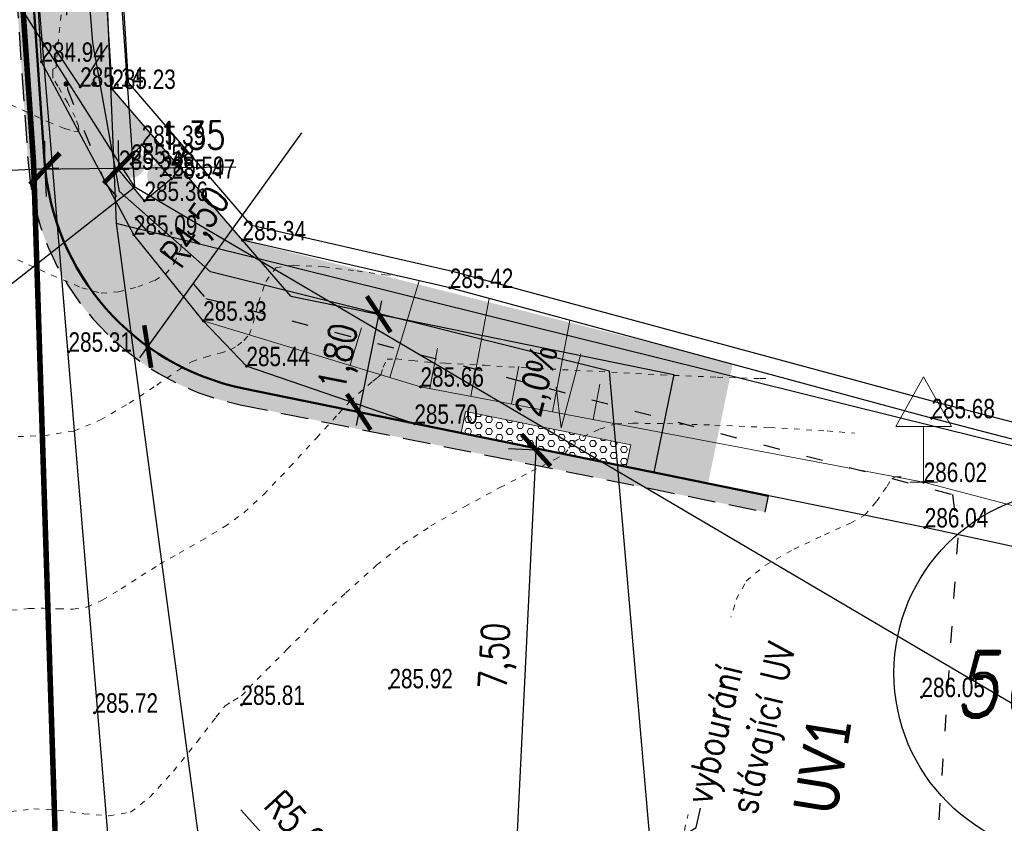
# Model space of a CAD drawing. Header units: feet. Extents: x -783217 to -782936, y -1044805 to -1043930.
# Tile 66 of 81: x -782998 to -782981, y -1044294 to -1044280. Entities that reach past the tile are written whole.
import ezdxf
from ezdxf import colors
from ezdxf.entities.mleader import LeaderData, LeaderLine
from ezdxf.enums import TextEntityAlignment as Align
from ezdxf.math import Vec2, Vec3

# ---------------------------------------------------------------- set-up
doc = ezdxf.new("R2010")
doc.units = ezdxf.units.FT
doc.header["$MEASUREMENT"] = 0
for name, pattern in [('0.09', [0.8, 0.3, -0.5]), ('ACAD_ISO07W100', [3, 0, -3]), ('V1a', [1, 1, 0]), ('ČÁRKOVANÁ', [0.75, 0.5, -0.25])]:
    doc.linetypes.add(name, pattern=pattern)
doc.layers.get('Defpoints').update_dxf_attribs({"lineweight": 9})
for name, color, linetype, lineweight in [('_DZ vodorovné', 5, 'Continuous', 15), ('BOURÁNÍ', 1, 'Continuous', 50), ('Dopravní zařízen', 7, 'Continuous', 13), ('K_silniční obrubník', 1, 'Continuous', 50), ('K_záhon. obr.', 202, 'Continuous', 30), ('KN_hranice pozemků', 140, 'Continuous', 30), ('S_SLOUP', 1, 'Continuous', 15), ('S_UV NOVÉ', 14, 'Continuous', 30), ('Vrstevnice', 250, 'ACAD_ISO07W100', 15), ('Vrstva 51', 7, 'Continuous', 0), ('Z_svahování', 36, 'Continuous', 9), ('Z_VÝŠKY', 7, 'Continuous', 9), ('Z_VÝŠKY NETISK', 252, 'Continuous', 9), ('ŠRAFY', 9, 'Continuous', 9), ('šrafy varovné pásy', 230, 'Continuous', 5)]:
    doc.layers.add(name, color=color, linetype=linetype, lineweight=lineweight)
for name, color, linetype in [('A_kóty', 1, 'Continuous'), ('A_kóty směrová', 1, 'Continuous'), ('A_výšky a sklony', 1, 'Continuous'), ('K-HRANA KOMUNIKACE', 1, 'Continuous'), ('KN_dotčené pozemky', 3, 'Continuous'), ('KN_POZEMKY 500', 140, 'Continuous'), ('KN_značky kultur', 7, 'Continuous'), ('S_CETIN_NEPROVOZ', 8, '0.09'), ('S_optický zaměřený', 200, 'SDELSPOJO'), ('Sítě-NN nadzem', 82, 'SILVNNN'), ('Z_hrany ploch', 7, 'Continuous'), ('Z_oploceni', 3, 'PLOTDRTL'), ('Z_PROPUST', 152, 'Continuous')]:
    doc.layers.add(name, color=color, linetype=linetype)
doc.layers.add('SRF_CHODNÍKY', color=7, linetype='Continuous', lineweight=25, true_color=0xf5f089)
doc.layers.add('šrafy zeleň', color=7, linetype='Continuous', lineweight=13, true_color=0xdaf1b1)
doc.styles.add('Legend', font='calibri.ttf')
doc.styles.add('RomanD', font='romand.shx', dxfattribs={"width": 0.7, "oblique": 10})
doc.styles.add('ROMANS', font='romans.shx', dxfattribs={"width": 0.8})
doc.styles.add('Style-cs_Working', font='cs_Working.shx')
doc.styles.add('znacky', font='arial.ttf')
doc.linetypes.add('6.2321', pattern='A,3.5,-4,[24,dgnlstyle-is.shx,S=0.015865,R=0,X=0,Y=0],6,-3,3.5', length=20)
doc.linetypes.add('PLOTDRTL', pattern='A,5,[95,civil.shx,S=1,R=0,X=0,Y=0],5', length=10)
doc.linetypes.add('SDELSPOJO', pattern='A,7,-6,[31,civil.shx,S=1,R=0,X=0,Y=0],-6', length=19)
doc.linetypes.add('SILVNNN', pattern='A,2,-2,2,-6.5,[28,civil.shx,S=1,R=0,X=0,Y=0],-6.5', length=19)
doc.dimstyles.new('situ 250', dxfattribs={"dimscale": 0.25, "dimtxt": 2, "dimasz": 2.2, "dimexe": 2, "dimexo": 2, "dimgap": 0.8, "dimtad": 1, "dimrnd": 0.05, "dimzin": 3, "dimtxsty": 'ROMANS', "dimblk": 'ARCHTICK', "dimcen": 0.09, "dimdle": 1, "dimadec": 1, "dimazin": 3, "dimtfac": 1, "dimtofl": 0, "dimtmove": 0, "dimatfit": 2, "dimldrblk": 'TerminatorOpen_0.5', "dimfxl": 4, "dimfxlon": 1, "dimfrac": 2, "dimtzin": 3, "dimarcsym": 0})

# ---------------------------------------------------------------- blocks, each defined once
blk = doc.blocks.new('5.270')
at = {"layer": 'Dopravní zařízen', "linetype": 'Continuous'}
for p, q in [((0, 3.8), (-1, 2)), ((0, 3.8), (1, 2)), ((1, 2), (-1, 2)), ((0, 2), (0, 0)), ((-0.5, 0), (0.5, 0))]:
    blk.add_line(p, q, dxfattribs=at)
blk = doc.blocks.new('SLK')
at = {"layer": 'S_SLOUP', "linetype": 'Continuous'}
h = blk.add_hatch(color=256, dxfattribs=at)
edge = h.paths.add_edge_path()
edge.add_arc((0.001, 0), 0.5, 0, 360)
blk = doc.blocks.new('3.140')
at = {"layer": 'KN_značky kultur', "linetype": 'Continuous'}
h = blk.add_hatch(color=256, dxfattribs=at)
edge = h.paths.add_edge_path()
edge.add_arc((-0.5, 0.1), 0.1, 0, 360)
h = blk.add_hatch(color=256, dxfattribs=at)
edge = h.paths.add_edge_path()
edge.add_arc((0.5, 0.1), 0.1, 0, 360)
at = {"layer": 'KN_značky kultur', "linetype": 'Continuous', "flags": 128}
blk.add_lwpolyline([(-1, 1.5), (0, 0), (1, 1.5)], dxfattribs=at)
blk = doc.blocks.new('_ArchTick')
at = {"color": 0, "linetype": 'ByBlock', "const_width": 0.15}
blk.add_lwpolyline([(-0.5, -0.5), (0.5, 0.5)], dxfattribs=at)
blk = doc.blocks.new('*D67')
at = {"layer": 'A_kóty', "color": 0, "linetype": 'Continuous', "lineweight": -2, "ltscale": 0.5, "transparency": 16777216}
for p, q in [((-782991.782, -1044285.009), (-782992.242, -1044287.262)), ((-782992.084, -1044285.202), (-782991.342, -1044285.354)), ((-782992.444, -1044286.966), (-782991.703, -1044287.117))]:
    blk.add_line(p, q, dxfattribs=at)
at = {"layer": 'Defpoints', "color": 0, "linetype": 'Continuous', "ltscale": 0.5, "transparency": 16777216}
for p in [(-782992.574, -1044285.102), (-782992.934, -1044286.866), (-782992.192, -1044287.017)]:
    blk.add_point(p, dxfattribs=at)
at = {"layer": 'A_kóty', "color": 0, "linetype": 'Continuous', "lineweight": -2, "ltscale": 0.5, "transparency": 16777216, "xscale": 0.55, "yscale": 0.55, "zscale": 0.55}
for p, rotation in [((-782991.832, -1044285.254), 78.45413920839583), ((-782992.192, -1044287.017), 258.4541392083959)]:
    blk.add_blockref('_ArchTick', p, dxfattribs=dict(at, rotation=rotation))
at = {"layer": 'A_kóty', "color": 0, "linetype": 'Continuous', "ltscale": 0.5, "transparency": 16777216, "insert": (-782992.5, -1044286.036), "char_height": 0.5, "attachment_point": 5, "rotation": 78.4541, "style": 'ROMANS'}
blk.add_mtext('1,80', dxfattribs=at)
blk = doc.blocks.new('TerminatorOpen_0.5')
at = {"color": 0, "linetype": 'ByBlock', "lineweight": -2}
for q in [(-1, 0.25), (-1, 0), (-1, -0.25)]:
    blk.add_line((0, 0), q, dxfattribs=at)
blk = doc.blocks.new('*D84')
at = {"layer": 'A_kóty směrová', "color": 0, "linetype": 'Continuous', "lineweight": -2, "ltscale": 0.5, "transparency": 16777216}
blk.add_line((-782993.226, -1044281.98), (-782996.147, -1044286.039), dxfattribs=at)
at = {"layer": 'Defpoints', "color": 0, "linetype": 'Continuous', "ltscale": 0.5, "transparency": 16777216}
for p in [(-782993.372, -1044282.183), (-782996.001, -1044285.836)]:
    blk.add_point(p, dxfattribs=at)
at = {"layer": 'A_kóty směrová', "color": 0, "linetype": 'Continuous', "lineweight": -2, "ltscale": 0.5, "transparency": 16777216, "xscale": 0.55, "yscale": 0.55, "zscale": 0.55, "rotation": 234.2550119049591}
blk.add_blockref('_ArchTick', (-782996.001, -1044285.836), dxfattribs=at)
at = {"layer": 'A_kóty směrová', "color": 0, "linetype": 'Continuous', "ltscale": 0.5, "transparency": 16777216, "insert": (-782995.09, -1044283.719), "char_height": 0.5, "attachment_point": 5, "rotation": 54.255, "style": 'ROMANS'}
blk.add_mtext('R4,50', dxfattribs=at)
blk = doc.blocks.new('*D85')
at = {"layer": 'A_kóty směrová', "color": 0, "linetype": 'Continuous', "lineweight": -2, "ltscale": 0.5, "transparency": 16777216}
for p, q in [((-782994.322, -1044294.193), (-782992.236, -1044296.486)), ((-782988.871, -1044300.207), (-782988.871, -1044300.162)), ((-782988.894, -1044300.185), (-782988.849, -1044300.185))]:
    blk.add_line(p, q, dxfattribs=at)
at = {"layer": 'Defpoints', "color": 0, "linetype": 'Continuous', "ltscale": 0.5, "transparency": 16777216}
for p in [(-782992.236, -1044296.486), (-782988.871, -1044300.185)]:
    blk.add_point(p, dxfattribs=at)
at = {"layer": 'A_kóty směrová', "color": 0, "linetype": 'Continuous', "lineweight": -2, "ltscale": 0.5, "transparency": 16777216, "xscale": 0.55, "yscale": 0.55, "zscale": 0.55, "rotation": 312.2943956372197}
blk.add_blockref('_ArchTick', (-782992.236, -1044296.486), dxfattribs=at)
at = {"layer": 'A_kóty směrová', "color": 0, "linetype": 'Continuous', "ltscale": 0.5, "transparency": 16777216, "insert": (-782993.281, -1044294.598), "char_height": 0.5, "attachment_point": 5, "rotation": 312.2944, "style": 'ROMANS'}
blk.add_mtext('R5,00', dxfattribs=at)
blk = doc.blocks.new('*D41')
at = {"layer": 'A_kóty', "color": 0, "linetype": 'Continuous', "lineweight": -2, "ltscale": 0.5, "transparency": 16777216}
for p, q in [((-782997.605, -1044282.62), (-783004.082, -1044282.914)), ((-782997.855, -1044282.632), (-782997.832, -1044283.131)), ((-783003.832, -1044282.903), (-783003.809, -1044283.402))]:
    blk.add_line(p, q, dxfattribs=at)
at = {"layer": 'Defpoints', "color": 0, "linetype": 'Continuous', "ltscale": 0.5, "transparency": 16777216}
for p in [(-782997.861, -1044282.493), (-783003.838, -1044282.764), (-783003.832, -1044282.903)]:
    blk.add_point(p, dxfattribs=at)
at = {"layer": 'A_kóty', "color": 0, "linetype": 'Continuous', "lineweight": -2, "ltscale": 0.5, "transparency": 16777216, "xscale": 0.55, "yscale": 0.55, "zscale": 0.55}
for p, rotation in [((-782997.855, -1044282.632), 2.597203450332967), ((-783003.832, -1044282.903), 182.597203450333)]:
    blk.add_blockref('_ArchTick', p, dxfattribs=dict(at, rotation=rotation))
at = {"layer": 'A_kóty', "color": 0, "linetype": 'Continuous', "ltscale": 0.5, "transparency": 16777216, "insert": (-783000.866, -1044282.27), "char_height": 0.5, "attachment_point": 5, "rotation": 2.5972, "style": 'ROMANS'}
blk.add_mtext('6,00', dxfattribs=at)
blk = doc.blocks.new('SKLON CH')
at = {"layer": 'A_výšky a sklony', "lineweight": 15, "ltscale": 0.1}
blk.add_lwpolyline([(0.437, -0.148), (-0.872, 0.295), (-0.135, 0.336)], dxfattribs=at)
at = {"layer": 'A_výšky a sklony', "style": 'znacky', "width": 0.8}
blk.add_text('2,0%%%', height=0.5, rotation=341.7285, dxfattribs=at).set_placement((-0.674, 0.649))
blk = doc.blocks.new('*D68')
at = {"layer": 'A_kóty', "color": 0, "linetype": 'Continuous', "lineweight": -2, "ltscale": 0.5, "transparency": 16777216}
for p, q in [((-782989.371, -1044295.433), (-782988.98, -1044287.457)), ((-782988.993, -1044287.706), (-782989.492, -1044287.682)), ((-782989.359, -1044295.184), (-782989.858, -1044295.159))]:
    blk.add_line(p, q, dxfattribs=at)
at = {"layer": 'Defpoints', "color": 0, "linetype": 'Continuous', "ltscale": 0.5, "transparency": 16777216}
for p in [(-782988.993, -1044287.706), (-782988.797, -1044287.716), (-782989.164, -1044295.193)]:
    blk.add_point(p, dxfattribs=at)
at = {"layer": 'A_kóty', "color": 0, "linetype": 'Continuous', "lineweight": -2, "ltscale": 0.5, "transparency": 16777216, "xscale": 0.55, "yscale": 0.55, "zscale": 0.55}
for p, rotation in [((-782988.993, -1044287.706), 87.19454079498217), ((-782989.359, -1044295.184), 267.1945407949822)]:
    blk.add_blockref('_ArchTick', p, dxfattribs=dict(at, rotation=rotation))
at = {"layer": 'A_kóty', "color": 0, "linetype": 'Continuous', "ltscale": 0.5, "transparency": 16777216, "insert": (-782989.673, -1044291.421), "char_height": 0.5, "attachment_point": 5, "rotation": 87.1945, "style": 'ROMANS'}
blk.add_mtext('7,50', dxfattribs=at)
blk = doc.blocks.new('*D83')
at = {"layer": 'A_kóty směrová', "color": 0, "linetype": 'Continuous', "lineweight": -2, "ltscale": 0.5, "transparency": 16777216}
for p, q in [((-782997.855, -1044282.632), (-782997.86, -1044282.132)), ((-782996.525, -1044282.617), (-782996.53, -1044282.117)), ((-782998.105, -1044282.634), (-782996.525, -1044282.617)), ((-782996.525, -1044282.617), (-782994.413, -1044282.595))]:
    blk.add_line(p, q, dxfattribs=at)
at = {"layer": 'Defpoints', "color": 0, "linetype": 'Continuous', "ltscale": 0.5, "transparency": 16777216}
for p in [(-782997.855, -1044282.632), (-782996.525, -1044282.617), (-782996.525, -1044282.617)]:
    blk.add_point(p, dxfattribs=at)
at = {"layer": 'A_kóty směrová', "color": 0, "linetype": 'Continuous', "lineweight": -2, "ltscale": 0.5, "transparency": 16777216, "xscale": 0.55, "yscale": 0.55, "zscale": 0.55}
for p, rotation in [((-782997.855, -1044282.632), 180.6156767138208), ((-782996.525, -1044282.617), 0.615676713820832)]:
    blk.add_blockref('_ArchTick', p, dxfattribs=dict(at, rotation=rotation))
at = {"layer": 'A_kóty směrová', "color": 0, "linetype": 'Continuous', "ltscale": 0.5, "transparency": 16777216, "insert": (-782995.199, -1044282.105), "char_height": 0.5, "attachment_point": 5, "rotation": 0.6157, "style": 'ROMANS'}
blk.add_mtext('1,35', dxfattribs=at)

msp = doc.modelspace()

# ---------------------------------------------------------------- hatches: boundary and pattern name
at = {"layer": 'SRF_CHODNÍKY', "linetype": 'Continuous', "ltscale": 0.5}
h = msp.add_hatch(color=256, dxfattribs=at)
h.dxf.hatch_style = 1
edge = h.paths.add_edge_path()
edge.add_line((-782993.421, -1044284.929), (-782994.29, -1044283.92))
edge.add_line((-782994.29, -1044283.92), (-782995.825, -1044283.567))
edge.add_arc((-782995.601, -1044282.592), 1, 181.5855, 257.0501, ccw=False)
edge.add_line((-782996.6, -1044282.62), (-782996.64, -1044281.19))
edge.add_line((-782996.64, -1044281.19), (-782997.39, -1044269.03))
edge.add_line((-782997.39, -1044269.03), (-782998.27, -1044256.22))
edge.add_line((-782998.27, -1044256.22), (-782998.36, -1044255.04))
edge.add_line((-782998.36, -1044255.04), (-782998.72, -1044244.8))
edge.add_line((-782998.72, -1044244.8), (-782998.744, -1044244.241))
edge.add_line((-782998.744, -1044244.241), (-782999.638, -1044244.278))
edge.add_line((-782999.638, -1044244.278), (-782999.617, -1044244.778))
edge.add_line((-782999.617, -1044244.778), (-783000.027, -1044244.795))
edge.add_line((-783000.027, -1044244.795), (-782999.77, -1044251.12))
edge.add_line((-782999.77, -1044251.12), (-782999.699, -1044251.117))
edge.add_line((-782999.699, -1044251.117), (-782999.679, -1044251.618))
edge.add_line((-782999.679, -1044251.618), (-782999.75, -1044251.621))
edge.add_line((-782999.75, -1044251.621), (-782999.646, -1044254.181))
edge.add_arc((-782899.728, -1044250.127), 100, 182.3234, 183.35943)
edge.add_line((-782999.556, -1044255.986), (-782998.82, -1044268.526))
edge.add_arc((-782898.992, -1044262.666), 100, 183.35943, 183.94987)
edge.add_line((-782998.755, -1044269.554), (-782998.178, -1044277.9))
edge.add_line((-782998.178, -1044277.9), (-782997.796, -1044277.876))
edge.add_line((-782997.796, -1044277.876), (-782997.759, -1044278.477))
edge.add_line((-782997.759, -1044278.477), (-782998.137, -1044278.503))
edge.add_line((-782998.137, -1044278.503), (-782997.861, -1044282.493))
edge.add_arc((-782993.372, -1044282.183), 4.5, 183.9499, 258.4541)
edge.add_line((-782994.272, -1044286.592), (-782990.347, -1044287.396))
edge.add_line((-782990.347, -1044287.396), (-782990.268, -1044287.009))
edge.add_line((-782990.268, -1044287.009), (-782989.987, -1044285.631))
edge.add_line((-782989.987, -1044285.631), (-782993.421, -1044284.929))
h = msp.add_hatch(color=256, dxfattribs=at)
h.dxf.hatch_style = 1
h.paths.add_polyline_path([(-782996.64, -1044281.19), (-782996.6, -1044282.62, 0.341717), (-782995.825, -1044283.567), (-782994.29, -1044283.92)])
h.paths.add_polyline_path([(-782996.11, -1044282.2), (-782995.57, -1044282.81), (-782996.06, -1044283.21), (-782996.52, -1044282.65)], flags=16)
at = {"layer": 'SRF_CHODNÍKY', "ltscale": 0.5}
h = msp.add_hatch(color=256, dxfattribs=at)
h.dxf.hatch_style = 1
h.paths.add_polyline_path([(-782986.509, -1044286.341), (-782989.987, -1044285.635), (-782990.268, -1044287.009), (-782987.286, -1044287.611), (-782987.367, -1044288.003), (-782986.87, -1044288.105)])
at = {"layer": 'ŠRAFY', "ltscale": 0.5}
h = msp.add_hatch(color=256, dxfattribs=at)
h.dxf.hatch_style = 1
h.paths.add_polyline_path([(-783001.53, -1044207.172, 0.087983), (-783001.779, -1044209.006), (-783000.121, -1044249.863), (-782999.821, -1044249.873), (-783001.479, -1044208.994, -0.087983), (-783001.244, -1044207.263), (-782999.86, -1044202.948, -0.321897), (-782998.922, -1044202.254), (-782998.831, -1044201.956, 0.34229), (-783000.145, -1044202.856), (-783000.533, -1044204.064)])
h.paths.add_polyline_path([(-782994.332, -1044286.886), (-782986.932, -1044288.398), (-782986.87, -1044288.105), (-782994.272, -1044286.592, -0.337044), (-782997.861, -1044282.493), (-782998.137, -1044278.503), (-782997.759, -1044278.477), (-782997.796, -1044277.876), (-782998.178, -1044277.9), (-782998.755, -1044269.554, -0.002576), (-782998.82, -1044268.526), (-782999.556, -1044255.986, -0.004521), (-782999.646, -1044254.181), (-782999.717, -1044252.423), (-783000.014, -1044252.421), (-782999.946, -1044254.193, 0.004521), (-782999.856, -1044256.004), (-782999.12, -1044268.543, 0.002576), (-782999.054, -1044269.575), (-782998.478, -1044277.92), (-782998.16, -1044282.514, 0.337044)])
h.paths.add_polyline_path([(-782984.862, -1044288.821), (-782984.802, -1044288.527), (-782986.87, -1044288.105), (-782986.932, -1044288.398)])
at = {"layer": 'šrafy varovné pásy', "linetype": 'Continuous', "ltscale": 0.5}
h = msp.add_hatch(dxfattribs=at)
h.set_pattern_fill('HEX', color=256, scale=0.5)
h.set_pattern_definition([(0, (0, 0), (0, 0.108253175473), [0.0625, -0.125]), (120, (0, 0), (-0.09375, -0.0541265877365), [0.0625, -0.125]), (60, (0.0625, 0), (-0.09375, 0.0541265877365), [0.0625, -0.125])])
h.paths.add_polyline_path([(-782990.268, -1044287.008), (-782990.348, -1044287.402), (-782987.367, -1044288.004), (-782987.286, -1044287.61)])
at = {"layer": 'šrafy zeleň', "ltscale": 0.5}
h = msp.add_hatch(color=256, dxfattribs=at)
h.dxf.hatch_style = 1
h.paths.add_polyline_path([(-782994.29, -1044283.92), (-782993.421, -1044284.929), (-782986.509, -1044286.341), (-782986.396, -1044285.903)])
at = {"layer": 'šrafy zeleň', "linetype": 'Continuous', "ltscale": 0.5}
h = msp.add_hatch(color=256, dxfattribs=at)
h.dxf.hatch_style = 1
h.paths.add_polyline_path([(-782985.447, -1044286.16), (-782986.414, -1044285.898), (-782986.87, -1044288.107), (-782985.89, -1044288.306)])

# ---------------------------------------------------------------- linework, layer by layer
at = {"layer": '_DZ vodorovné', "linetype": 'V1a', "const_width": 0.1}
msp.add_lwpolyline([(-783001.658, -1044209.533), (-782999.846, -1044254.189, 0.004521), (-782999.756, -1044255.998), (-782999.02, -1044268.537, 0.002576), (-782998.954, -1044269.568), (-782998.061, -1044282.507)], format="xyb", dxfattribs=at)
at = {"layer": '_DZ vodorovné', "linetype": 'ČÁRKOVANÁ', "const_width": 0.1}
msp.add_lwpolyline([(-782996.38, -1044334.745), (-782998.061, -1044282.507)], dxfattribs=at)
at = {"layer": 'K-HRANA KOMUNIKACE', "linetype": 'ČÁRKOVANÁ'}
msp.add_lwpolyline([(-782998.478, -1044277.92), (-782998.16, -1044282.514, 0.337044), (-782994.332, -1044286.886), (-782984.862, -1044288.821)], format="xyb", dxfattribs=at)
msp.add_lwpolyline([(-782984.862, -1044288.821), (-782984.802, -1044288.527)], dxfattribs=at)
at = {"layer": 'K_silniční obrubník', "linetype": 'Continuous', "ltscale": 0.5}
msp.add_lwpolyline([(-782998.137, -1044278.503), (-782997.861, -1044282.493, 0.337044), (-782994.272, -1044286.592), (-782984.802, -1044288.527)], format="xyb", dxfattribs=at)
at = {"layer": 'K_záhon. obr.'}
msp.add_line((-782993.421, -1044284.929), (-782986.509, -1044286.341), dxfattribs=at)
for points in [[(-782993.421, -1044284.929), (-782994.29, -1044283.92)], [(-782986.509, -1044286.341), (-782986.87, -1044288.105)]]:
    msp.add_lwpolyline(points, dxfattribs=at)
at = {"layer": 'KN_dotčené pozemky', "color": 5}
msp.add_circle((-782979.237, -1044291.724), 3.299, dxfattribs=at)
at = {"layer": 'KN_hranice pozemků', "linetype": 'Continuous'}
for p, q in [((-782998.26, -1044243), (-782996.57, -1044283.61)), ((-782996.57, -1044283.61), (-782973.13, -1044289.43)), ((-782996.57, -1044283.61), (-782994.04, -1044302.49))]:
    msp.add_line(p, q, dxfattribs=at)
at = {"layer": 'S_CETIN_NEPROVOZ'}
msp.add_lwpolyline([(-783001, -1044210.152), (-782997.68, -1044265.16), (-782997.45, -1044281.192), (-782996.76, -1044282.904), (-782994.95, -1044284.968), (-782981.48, -1044288.504), (-782981.386, -1044289.284), (-782981.787, -1044295.27), (-782981.95, -1044296.04), (-782989.04, -1044296.576), (-782991.27, -1044297.568), (-782994.53, -1044301.384), (-782995.43, -1044304.31)], dxfattribs=at)
at = {"layer": 'S_optický zaměřený', "ltscale": 0.2, "flags": 128}
msp.add_lwpolyline([(-782986.83, -1044295.95), (-782987.67, -1044286.28), (-782994.87, -1044284.49), (-782996.51, -1044283.04), (-782996.99, -1044280.36), (-782997.85, -1044269.42), (-782998.49, -1044258.44)], dxfattribs=at)
at = {"layer": 'Sítě-NN nadzem', "ltscale": 0.2, "flags": 128}
for points in [[(-782996.236, -1044282.964), (-782999.367, -1044238.858)], [(-782996.236, -1044282.964), (-783008.655, -1044263.387)], [(-782996.236, -1044282.964), (-783011.09, -1044294.634)], [(-782971.461, -1044297.541), (-782996.236, -1044282.964)]]:
    msp.add_lwpolyline(points, dxfattribs=at)
at = {"layer": 'Vrstevnice', "ltscale": 0.04}
for points, elevation in [([(-782998.661, -1044281.379), (-782998.242, -1044281.58), (-782997.799, -1044281.783), (-782997.496, -1044281.906), (-782997.334, -1044281.953), (-782997.269, -1044281.957), (-782997.252, -1044281.948), (-782997.242, -1044281.928), (-782997.248, -1044281.858), (-782997.308, -1044281.701), (-782997.443, -1044281.441), (-782997.623, -1044281.137), (-782997.71, -1044280.993), (-782997.712, -1044280.907), (-782997.71, -1044280.835), (-782997.655, -1044280.801), (-782997.64, -1044280.616), (-782997.599, -1044280.173), (-782997.537, -1044279.638)], 285), ([(-782998.346, -1044284.275), (-782997.732, -1044284.549), (-782997.19, -1044284.776), (-782996.84, -1044284.875), (-782996.53, -1044284.847), (-782996.182, -1044284.759), (-782995.873, -1044284.644), (-782995.677, -1044284.53), (-782995.52, -1044284.329), (-782995.402, -1044284.07), (-782995.396, -1044283.991)], 285.2), ([(-782998.56, -1044287.468), (-782997.872, -1044287.444), (-782997.327, -1044287.359), (-782996.853, -1044287.159), (-782996.333, -1044286.858), (-782995.839, -1044286.531), (-782995.44, -1044286.256), (-782995.208, -1044286.11), (-782994.958, -1044286.026), (-782994.691, -1044285.955), (-782994.504, -1044285.892), (-782994.382, -1044285.818), (-782994.264, -1044285.725), (-782994.168, -1044285.622), (-782994.1, -1044285.414), (-782994.003, -1044285.045), (-782993.869, -1044284.662), (-782993.688, -1044284.415), (-782993.362, -1044284.366), (-782992.822, -1044284.399), (-782992.223, -1044284.472), (-782991.725, -1044284.541), (-782991.485, -1044284.565)], 285.4), ([(-782998.455, -1044290.592), (-782998.145, -1044290.563), (-782997.887, -1044290.557), (-782997.614, -1044290.569), (-782997.344, -1044290.571), (-782997.098, -1044290.535), (-782996.822, -1044290.411), (-782996.48, -1044290.207), (-782996.119, -1044289.973), (-782995.786, -1044289.761), (-782995.436, -1044289.562), (-782995.031, -1044289.335), (-782994.621, -1044289.089), (-782994.259, -1044288.832), (-782993.908, -1044288.503), (-782993.44, -1044288.013), (-782992.956, -1044287.487), (-782992.56, -1044287.051), (-782992.355, -1044286.83), (-782992.197, -1044286.685), (-782992.028, -1044286.538), (-782991.936, -1044286.459), (-782991.862, -1044286.403), (-782991.793, -1044286.344), (-782991.752, -1044286.209), (-782991.682, -1044286.065), (-782991.517, -1044286.059), (-782991.227, -1044286.088), (-782990.948, -1044286.115), (-782990.628, -1044286.134), (-782989.922, -1044286.175), (-782988.955, -1044286.23), (-782987.85, -1044286.289), (-782986.731, -1044286.346), (-782985.723, -1044286.39), (-782984.949, -1044286.413), (-782984.742, -1044286.41)], 285.6), ([(-782998.468, -1044294.221), (-782998.057, -1044294.177), (-782997.62, -1044294.196), (-782997.151, -1044294.263), (-782996.697, -1044294.302), (-782996.309, -1044294.236), (-782995.966, -1044293.968), (-782995.538, -1044293.496), (-782995.11, -1044292.965), (-782994.77, -1044292.523), (-782994.604, -1044292.316), (-782994.457, -1044292.225), (-782994.308, -1044292.135), (-782994.17, -1044291.995), (-782994.026, -1044291.839), (-782993.858, -1044291.669), (-782993.489, -1044291.301), (-782992.989, -1044290.812), (-782992.427, -1044290.279), (-782991.872, -1044289.782), (-782991.395, -1044289.398), (-782990.893, -1044289.072), (-782990.281, -1044288.721), (-782989.645, -1044288.38), (-782989.075, -1044288.086), (-782988.657, -1044287.874), (-782988.481, -1044287.78), (-782988.4, -1044287.668), (-782988.318, -1044287.558), (-782988.15, -1044287.464), (-782987.847, -1044287.324), (-782987.549, -1044287.229), (-782987.249, -1044287.219), (-782986.625, -1044287.227), (-782985.769, -1044287.253), (-782984.777, -1044287.297), (-782983.741, -1044287.358), (-782983.247, -1044287.398)], 285.8), ([(-782986.318, -1044294.563), (-782986.176, -1044293.975), (-782986.012, -1044293.277), (-782985.855, -1044292.606), (-782985.732, -1044292.098), (-782985.651, -1044291.69), (-782985.582, -1044291.246), (-782985.501, -1044290.804), (-782985.381, -1044290.399), (-782985.2, -1044290.067), (-782984.855, -1044289.777), (-782984.343, -1044289.492), (-782983.791, -1044289.233), (-782983.323, -1044289.022), (-782983.064, -1044288.88), (-782982.854, -1044288.634), (-782982.661, -1044288.352), (-782982.574, -1044288.214), (-782982.504, -1044288.184), (-782982.404, -1044288.186)], 286)]:
    msp.add_lwpolyline(points, dxfattribs=dict(at, elevation=elevation))
at = {"layer": 'Vrstva 51', "color": 7, "linetype": 'Continuous', "lineweight": 53}
for p in [(-782997.92, -1044280.7), (-782997.22, -1044281.15), (-782996.64, -1044281.19), (-782996.11, -1044282.2), (-782996.3, -1044282.54), (-782996.52, -1044282.65), (-782995.76, -1044282.76), (-782995.57, -1044282.81), (-782996.06, -1044283.21), (-782996.25, -1044283.82), (-782994.29, -1044283.92), (-782990.55, -1044284.78), (-782995, -1044285.37), (-782997.43, -1044285.93), (-782994.22, -1044286.19), (-782991.08, -1044286.56), (-782981.86, -1044287.13), (-782991.19, -1044287.23), (-782982, -1044288.28), (-782981.98, -1044289.1), (-782991.64, -1044292), (-782982.04, -1044292.16), (-782994.31, -1044292.3), (-782996.96, -1044292.44)]:
    msp.add_point(p, dxfattribs=at)
at = {"layer": 'Z_hrany ploch', "linetype": 'Continuous', "flags": 128}
for points in [[(-782971.42, -1044291.55), (-782973.76, -1044290.88), (-782981.98, -1044289.1), (-782991.19, -1044287.23), (-782994.22, -1044286.19), (-782995, -1044285.37), (-782996.25, -1044283.82), (-782997.92, -1044280.7), (-782998.1, -1044277.6), (-782998.79, -1044269.04), (-782999.4, -1044256.15), (-782999.38, -1044254.68), (-782999.53, -1044251.12), (-782999.8, -1044245.11), (-782999.99, -1044238.08), (-783001.13, -1044218.06), (-783001.17, -1044209.35), (-782998.85, -1044202.91), (-782997.8, -1044202.55), (-782997.09, -1044202.57), (-782996.93, -1044202.03), (-782993.14, -1044201.75), (-782991.96, -1044201.79)], [(-782995.57, -1044282.81), (-782996.06, -1044283.21), (-782996.52, -1044282.65), (-782996.11, -1044282.2), (-782995.57, -1044282.81)]]:
    msp.add_lwpolyline(points, dxfattribs=at)
at = {"layer": 'Z_oploceni', "ltscale": 0.5, "flags": 128}
msp.add_lwpolyline([(-782973.25, -1044289.37), (-782981.86, -1044287.13), (-782990.55, -1044284.78), (-782994.29, -1044283.92), (-782996.64, -1044281.19), (-782997.39, -1044269.03), (-782998.27, -1044256.22)], dxfattribs=at)
at = {"layer": 'Z_oploceni', "linetype": 'ByBlock', "ltscale": 0.5, "flags": 128}
msp.add_lwpolyline([(-782973.174, -1044289.08), (-782981.783, -1044286.84), (-782990.477, -1044284.489), (-782994.127, -1044283.65), (-782996.347, -1044281.071), (-782997.091, -1044269.01), (-782997.971, -1044256.199)], dxfattribs=at)
at = {"layer": 'Z_PROPUST', "linetype": '6.2321', "ltscale": 0.1}
msp.add_lwpolyline([(-782995.477, -1044340.351), (-782996.02, -1044303.04), (-782998.078, -1044278.195), (-782999.939, -1044251.377), (-783002.61, -1044182.797)], dxfattribs=at)
at = {"layer": 'Z_svahování', "linetype": 'Continuous', "flags": 128}
for points in [[(-782991.631, -1044286.393), (-782991.103, -1044284.653)], [(-782990.172, -1044286.732), (-782989.839, -1044284.972)], [(-782971.3, -1044290.78), (-782973.57, -1044290.5), (-782982, -1044288.28), (-782991.08, -1044286.56), (-782995, -1044285.37)], [(-782988.698, -1044287.011), (-782988.386, -1044285.365)], [(-782992.349, -1044286.175), (-782992.143, -1044285.499)], [(-782990.909, -1044286.592), (-782990.771, -1044285.866)], [(-782989.435, -1044286.872), (-782989.306, -1044286.19)], [(-782987.961, -1044287.151), (-782987.841, -1044286.515)]]:
    msp.add_lwpolyline(points, dxfattribs=at)
at = {"layer": 'šrafy varovné pásy'}
for points in [[(-782990.348, -1044287.401), (-782990.268, -1044287.009)], [(-782990.268, -1044287.009), (-782987.286, -1044287.611)], [(-782987.367, -1044288.003), (-782987.286, -1044287.611)]]:
    msp.add_lwpolyline(points, dxfattribs=at)

# ---------------------------------------------------------------- block references
at = {"layer": 'A_výšky a sklony', "linetype": 'Continuous', "rotation": 93.86529110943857}
msp.add_blockref('SKLON CH', (-782988.307, -1044286.412), dxfattribs=at)
at = {"layer": 'Dopravní zařízen', "linetype": 'Continuous', "xscale": 0.5, "yscale": 0.5, "zscale": 0.5}
msp.add_blockref('5.270', (-782982, -1044288.28), dxfattribs=at)
at = {"layer": 'KN_značky kultur', "linetype": 'Continuous', "xscale": 0.5, "yscale": 0.5, "zscale": 0.5}
msp.add_blockref('3.140', (-782997.22, -1044281.15), dxfattribs=at)
at = {"layer": 'S_SLOUP', "linetype": 'Continuous', "xscale": 0.5, "yscale": 0.5, "zscale": 0.5}
for p in [(-782996.3, -1044282.54), (-782995.76, -1044282.76)]:
    msp.add_blockref('SLK', p, dxfattribs=at)

# ---------------------------------------------------------------- texts
at = {"layer": 'KN_POZEMKY 500', "linetype": 'Continuous', "style": 'RomanD', "oblique": 10, "width": 0.8}
msp.add_text('566/1', height=1.2, dxfattribs=at).set_placement((-782979.336, -1044292.528), align=Align.CENTER)
at = {"layer": 'S_UV NOVÉ', "style": 'Legend', "width": 0.8}
msp.add_text('UV1', height=0.8, rotation=80.8591, dxfattribs=at).set_placement((-782983.572, -1044294.307))
at = {"layer": 'Z_VÝŠKY', "linetype": 'Continuous', "style": 'Style-cs_Working', "width": 0.8}
for s, p in [('284.94', (-782997.92, -1044280.7)), ('285.14', (-782997.22, -1044281.15)), ('285.59', (-782995.76, -1044282.76)), ('285.36', (-782996.06, -1044283.21)), ('285.34', (-782994.29, -1044283.92)), ('285.42', (-782990.55, -1044284.78)), ('285.33', (-782995, -1044285.37)), ('285.31', (-782997.43, -1044285.93)), ('285.44', (-782994.22, -1044286.19)), ('285.66', (-782991.08, -1044286.56)), ('285.68', (-782981.86, -1044287.13)), ('285.70', (-782991.19, -1044287.23)), ('286.02', (-782982, -1044288.28)), ('286.04', (-782981.98, -1044289.1)), ('285.92', (-782991.64, -1044292)), ('286.05', (-782982.04, -1044292.16)), ('285.81', (-782994.31, -1044292.3)), ('285.72', (-782996.96, -1044292.44))]:
    msp.add_text(s, height=0.35, dxfattribs=at).set_placement(p)
at = {"layer": 'Z_VÝŠKY NETISK', "linetype": 'Continuous', "style": 'Style-cs_Working', "width": 0.8}
for s, p in [('285.23', (-782996.64, -1044281.19)), ('285.39', (-782996.11, -1044282.2)), ('285.58', (-782996.3, -1044282.54)), ('285.34', (-782996.52, -1044282.65)), ('285.47', (-782995.57, -1044282.81)), ('285.09', (-782996.25, -1044283.82))]:
    msp.add_text(s, height=0.35, dxfattribs=at).set_placement(p)

# ---------------------------------------------------------------- dimensions: what is measured, and where the dimension line sits
at = {"layer": 'A_kóty', "linetype": 'Continuous', "ltscale": 0.5}
for p1, p2, distance, picture, middle in [((-782997.861, -1044282.493), (-783003.838, -1044282.764), 0.138, '*D41', (-783000.866, -1044282.27)), ((-782992.574, -1044285.102), (-782992.934, -1044286.866), 0.757, '*D67', (-782992.5, -1044286.036)), ((-782989.164, -1044295.193), (-782988.797, -1044287.716), 0.196, '*D68', (-782989.673, -1044291.421))]:
    dim = msp.add_aligned_dim(p1=p1, p2=p2, distance=distance, dimstyle='situ 250', dxfattribs=at)
    dim.commit()
    dim.dimension.update_dxf_attribs({"geometry": picture, "text_midpoint": middle})
at = {"layer": 'A_kóty směrová', "linetype": 'Continuous', "ltscale": 0.5}
dim = msp.add_aligned_dim(p1=(-782997.855, -1044282.632), p2=(-782996.525, -1044282.617), distance=0, dimstyle='situ 250', dxfattribs=at)
dim.commit()
dim.dimension.update_dxf_attribs({"geometry": '*D83', "text_midpoint": (-782995.199, -1044282.105)})
dim = msp.add_radius_dim(center=(-782993.372, -1044282.183), mpoint=(-782996.001, -1044285.836), dimstyle='situ 250', dxfattribs=at)
dim.commit()
dim.dimension.update_dxf_attribs({"geometry": '*D84', "text_midpoint": (-782995.09, -1044283.719)})
dim = msp.add_radius_dim(center=(-782988.871, -1044300.185), mpoint=(-782992.236, -1044296.486), dimstyle='situ 250', override={"dimtmove": 1}, dxfattribs=at)
dim.commit()
dim.dimension.update_dxf_attribs({"geometry": '*D85', "text_midpoint": (-782993.281, -1044294.598)})

# ---------------------------------------------------------------- next in the draw order: leaders
at = {"layer": 'BOURÁNÍ', "linetype": 'ByBlock', "lineweight": 13}
ml = msp.add_multileader_mtext('Standard', dxfattribs=at)
ml.set_content('vybourání \\Pstávající UV', color=256, style='ROMANS')
ml.set_leader_properties()
ml.build(insert=Vec2(0, 0))
ml.multileader.update_dxf_attribs({"dogleg_length": 0.36, "arrow_head_size": 0.3})
ctx = ml.context
ctx.base_point, ctx.char_height, ctx.arrow_head_size, ctx.landing_gap_size, ctx.plane_origin, ctx.plane_x_axis, ctx.plane_y_axis = Vec3(-782986.025, -1044294.162), 0.5, 0.3, 0.09, Vec3(-782988.502, -1044295.962), Vec3(0.228351, 0.973579), Vec3(-0.973579, 0.228351)
notes = []
notes.append((ctx, [(0, (1, 1, 0), (-782986.107, -1044294.513), (0.228351, 0.973579), 0.36, [(0, [(-782988.502, -1044295.962)], 0, [])])]))
ctx.mtext.insert, ctx.mtext.text_direction, ctx.mtext.rotation, ctx.mtext.flow_direction = Vec3(-782986.329, -1044293.999), Vec3(0.228351, 0.973579), 1.340413, 5
ctx.mtext.has_bg_fill, ctx.mtext.bg_color, ctx.mtext.bg_scale_factor, ctx.mtext.bg_transparency, ctx.mtext.use_window_bg_color = 1, -1027028792, 1.5, 0, 1
for ctx, leaders in notes:
    for number, flags, end, landing, length, lines in leaders:
        leader = LeaderData()
        leader.index, (leader.has_last_leader_line, leader.has_dogleg_vector, leader.attachment_direction) = number, flags
        leader.last_leader_point, leader.dogleg_vector, leader.dogleg_length = Vec3(end), Vec3(landing), length
        for number, points, colour, breaks in lines:
            line = LeaderLine()
            line.index, line.vertices, line.color, line.breaks = number, Vec3.list(points), colors.encode_raw_color(colour), breaks
            leader.lines.append(line)
        ctx.leaders.append(leader)

doc.saveas('drawing.dxf')
